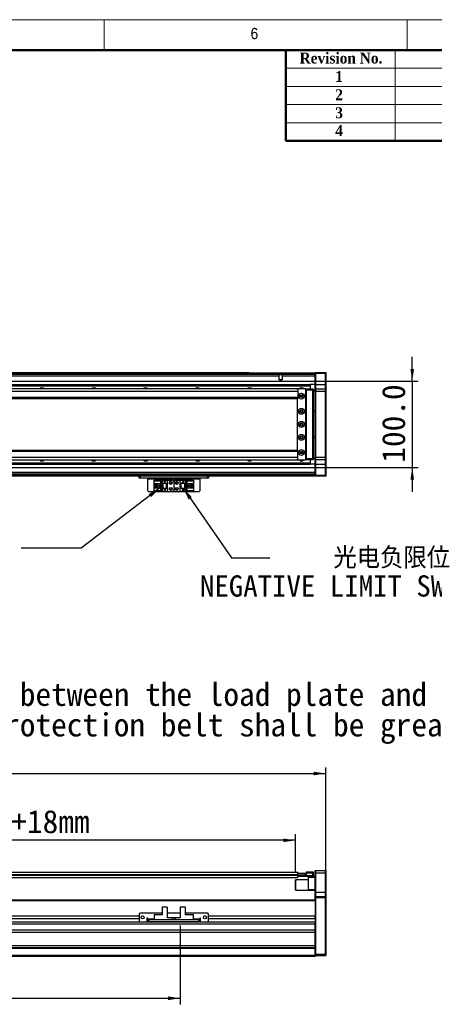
# Model space of a CAD drawing. Header units: millimetres. Extents: x 35 to 2905, y 35 to 2044.
# Tile 4 of 5: x 1722 to 2201, y 908 to 2044. Entities that reach past the tile are written whole.
import ezdxf

# ---------------------------------------------------------------- set-up
doc = ezdxf.new("R2010")
doc.units = ezdxf.units.MM
doc.header["$LTSCALE"] = 7
doc.layers.add('DIMNS', color=7, linetype='Continuous')
doc.styles.add('SLDTEXTSTYLE1', font='Gothic.ttf', dxfattribs={"width": 0.913})
doc.styles.add('SLDTEXTSTYLE2', font='timesbd.ttf', dxfattribs={"width": 0.933})
doc.styles.add('SLDTEXTSTYLE8', font='txt')
doc.styles.add('SLDTEXTSTYLE9', font='txt', dxfattribs={"bigfont": 'bigfont'})
doc.dimstyles.new('SLDDIMSTYLE0', dxfattribs={"dimtxt": 26.6, "dimasz": 14, "dimexe": 0, "dimexo": 0.0625, "dimgap": 6.65, "dimtad": 2, "dimdec": 1, "dimrnd": 1e-09, "dimzin": 4, "dimdsep": 46, "dimtxsty": 'SLDTEXTSTYLE8', "dimsah": 1, "dimcen": 0.09, "dimadec": 0, "dimazin": 1, "dimtfac": 1, "dimtdec": 1, "dimtofl": 0, "dimtmove": 0, "dimatfit": 3, "dimfxl": 0, "dimfrac": 2, "dimtolj": 1, "dimtzin": 12, "dimarcsym": 0})
doc.dimstyles.new('SLDDIMSTYLE1', dxfattribs={"dimtxt": 26.6, "dimasz": 14, "dimexe": 0, "dimexo": 0.0625, "dimgap": 6.65, "dimtad": 2, "dimdec": 1, "dimrnd": 1e-09, "dimzin": 4, "dimdsep": 46, "dimtxsty": 'SLDTEXTSTYLE8', "dimsah": 1, "dimcen": 0.09, "dimadec": 0, "dimazin": 1, "dimtfac": 1, "dimtdec": 1, "dimtmove": 0, "dimatfit": 0, "dimfxl": 0, "dimfrac": 2, "dimtolj": 1, "dimtzin": 12, "dimarcsym": 0})
doc.dimstyles.new('SLDDIMSTYLE3', dxfattribs={"dimtxt": 0.18, "dimasz": 14, "dimexe": 0, "dimexo": 0.0625, "dimgap": 0, "dimtad": 0, "dimtih": 1, "dimtoh": 1, "dimdec": 0, "dimrnd": 1e-09, "dimzin": 0, "dimdsep": 46, "dimtxsty": 'Standard', "dimsah": 1, "dimcen": 0.09, "dimadec": 0, "dimazin": 0, "dimtfac": 14, "dimtdec": 0, "dimtofl": 0, "dimtmove": 0, "dimatfit": 3, "dimfxl": 0, "dimfrac": 2, "dimtolj": 1, "dimtzin": 0, "dimarcsym": 0})

# ---------------------------------------------------------------- blocks, each defined once
blk = doc.blocks.new('_D')
at = {"layer": 'DIMNS'}
for p, q in [((279.9, 1039.4), (279.9, 1181)), ((279.9, 1174), (2075.9, 1174)), ((2075.9, 1039.4), (2075.9, 1181))]:
    blk.add_line(p, q, dxfattribs=at)
for points in [[(279.9, 1174), (293.9, 1171.9), (293.9, 1176.1)], [(2075.9, 1174), (2061.9, 1176.1), (2061.9, 1171.9)]]:
    blk.add_solid(points, dxfattribs=at)
at = {"layer": 'DIMNS', "insert": (1114.7, 1208.9), "char_height": 26.6, "attachment_point": 1, "style": 'SLDTEXTSTYLE8'}
blk.add_mtext('1796.0', dxfattribs=at)
blk = doc.blocks.new('_D_2')
at = {"layer": 'DIMNS'}
for p, q in [((1302.9, 1066.9), (1302.9, 1103.9)), ((2040.9, 1060.1), (2040.9, 1103.9)), ((2040.9, 1096.9), (1302.9, 1096.9))]:
    blk.add_line(p, q, dxfattribs=at)
for points in [[(1302.9, 1096.9), (1316.9, 1094.8), (1316.9, 1099)], [(2040.9, 1096.9), (2026.9, 1099), (2026.9, 1094.8)]]:
    blk.add_solid(points, dxfattribs=at)
at = {"layer": 'DIMNS', "char_height": 26.6, "attachment_point": 1, "style": 'SLDTEXTSTYLE8'}
for s, insert in [('738.0', (1555.6, 1131.8)), ('=T/2+18mm', (1640.3, 1131.8))]:
    blk.add_mtext(s, dxfattribs=dict(at, insert=insert))
blk = doc.blocks.new('_D_5')
at = {"layer": 'DIMNS'}
for p, q in [((1187.9, 1005.6), (1187.9, 907.6)), ((1907.9, 998.6), (1907.9, 907.6)), ((1187.9, 914.6), (1907.9, 914.6))]:
    blk.add_line(p, q, dxfattribs=at)
for points in [[(1187.9, 914.6), (1201.9, 912.5), (1201.9, 916.7)], [(1907.9, 914.6), (1893.9, 916.7), (1893.9, 912.5)]]:
    blk.add_solid(points, dxfattribs=at)
at = {"layer": 'DIMNS', "insert": (1496.3, 949.5), "char_height": 26.6, "attachment_point": 1, "style": 'SLDTEXTSTYLE8'}
blk.add_mtext('720.0', dxfattribs=at)
blk = doc.blocks.new('SW_NOTE_4')
at = {"layer": 'DIMNS', "color": 0, "char_height": 26.6, "attachment_point": 1, "style": 'SLDTEXTSTYLE8'}
for s, insert in [('The distance between the load plate and the ', (-813.2, 48.9)), ('steel belt protection belt shall be greater than 4mm', (-813.2, 13.7))]:
    blk.add_mtext(s, dxfattribs=dict(at, insert=insert))
blk = doc.blocks.new('_D_22')
at = {"layer": 'DIMNS'}
for p, q in [((2175.9, 1627), (2175.9, 1655)), ((1276.8, 1627), (2182.9, 1627)), ((2175.9, 1627), (2175.9, 1527)), ((1276.8, 1527), (2182.9, 1527)), ((2175.9, 1527), (2175.9, 1499))]:
    blk.add_line(p, q, dxfattribs=at)
for points in [[(2175.9, 1627), (2178, 1641), (2173.8, 1641)], [(2175.9, 1527), (2173.8, 1513), (2178, 1513)]]:
    blk.add_solid(points, dxfattribs=at)
at = {"layer": 'DIMNS', "insert": (2141, 1532.7), "char_height": 26.6, "attachment_point": 1, "rotation": 90, "style": 'SLDTEXTSTYLE8'}
blk.add_mtext('100.0', dxfattribs=at)
blk = doc.blocks.new('SW_NOTE_7')
at = {"layer": 'DIMNS', "color": 0, "char_height": 24.5, "attachment_point": 2}
for s, insert, style in [('    光电负限位', (97, 12.3), 'SLDTEXTSTYLE9'), ('NEGATIVE LIMIT SWITCH', (94.1, -20.1), 'SLDTEXTSTYLE8')]:
    blk.add_mtext(s, dxfattribs=dict(at, insert=insert, style=style))

msp = doc.modelspace()

# ---------------------------------------------------------------- linework, layer by layer
at = {"color": 7, "linetype": 'Continuous', "lineweight": 18}
for p, q in [((2905, 2044), (35, 2044)), ((1820, 2009), (1820, 2044)), ((2170, 2044), (2170, 2009)), ((70, 2009), (2870, 2009)), ((2156, 2009), (2156, 1904)), ((2030, 1988), (2870, 1988)), ((2030, 1967), (2870, 1967)), ((2030, 1946), (2870, 1946)), ((2030, 1925), (2870, 1925))]:
    msp.add_line(p, q, dxfattribs=at)
at = {"color": 7, "linetype": 'Continuous', "lineweight": 50}
for p, q in [((2870, 2009), (70, 2009)), ((2030, 2009), (2030, 1904)), ((2870, 1904), (2030, 1904))]:
    msp.add_line(p, q, dxfattribs=at)
at = {"color": 7, "linetype": 'Continuous', "lineweight": 25}
for p, q in [((1276.91, 1636.78), (1987.41, 1636.78)), ((1276.91, 1636.58), (1987.41, 1636.58)), ((1276.91, 1636.48), (2063.91, 1636.48)), ((1987.41, 1636.78), (1987.41, 1636.58)), ((1987.41, 1636.48), (1987.41, 1636.58)), ((2063.91, 1636.68), (2064.21, 1636.98)), ((2063.91, 1635.48), (2063.91, 1636.68)), ((2064.21, 1636.98), (2064.21, 1635.48)), ((2064.21, 1636.98), (2075.61, 1636.98)), ((2075.61, 1635.48), (2075.61, 1636.98)), ((2075.61, 1636.98), (2075.91, 1636.68)), ((2075.91, 1636.68), (2075.91, 1635.48)), ((2063.91, 1634.49), (1276.91, 1634.49)), ((2022.27, 1628.38), (2022.27, 1632.49)), ((2025.54, 1628.38), (2022.27, 1628.38)), ((2063.91, 1632.49), (2025.54, 1632.49)), ((2025.54, 1632.49), (2025.54, 1628.38)), ((2063.91, 1635.48), (2064.21, 1635.48)), ((2063.91, 1622.98), (2063.91, 1635.48)), ((2064.21, 1635.48), (2064.21, 1622.98)), ((2075.61, 1635.48), (2064.21, 1635.48)), ((2075.61, 1622.98), (2075.61, 1635.48)), ((2075.61, 1635.48), (2075.91, 1635.48)), ((2075.91, 1635.48), (2075.91, 1622.98)), ((2043.41, 1617.98), (312.91, 1617.98)), ((2043.91, 1614.98), (312.91, 1614.98)), ((1302.91, 1622.99), (2057.91, 1622.99)), ((1302.91, 1622.7), (2057.91, 1622.7)), ((1302.91, 1621.8), (2057.91, 1621.8)), ((1302.91, 1621.5), (2057.91, 1621.5)), ((2043.41, 1617.98), (2042.91, 1617.48)), ((2042.91, 1617.48), (2042.91, 1617.35)), ((2052.41, 1617.98), (2043.41, 1617.98)), ((2043.91, 1617.35), (2043.91, 1614.98)), ((2043.91, 1614.98), (2043.91, 1607.98)), ((2052.91, 1617.48), (2052.41, 1617.98)), ((2052.41, 1617.98), (2053.91, 1617.98)), ((2053.91, 1617.68), (2052.71, 1617.68)), ((2052.91, 1536.48), (2052.91, 1617.48)), ((2053.41, 1615.98), (2052.91, 1615.98)), ((2053.41, 1537.98), (2053.41, 1615.98)), ((2053.91, 1617.98), (2061.11, 1617.98)), ((2053.91, 1616.48), (2053.91, 1617.98)), ((2061.11, 1616.48), (2053.91, 1616.48)), ((2053.91, 1537.48), (2053.91, 1616.48)), ((2057.91, 1622.99), (2057.91, 1622.7)), ((2063.91, 1622.99), (2057.91, 1622.99)), ((2057.91, 1622.7), (2057.91, 1621.8)), ((2057.91, 1621.8), (2057.91, 1621.5)), ((2057.91, 1621.5), (2057.91, 1617.98)), ((2061.11, 1616.48), (2061.11, 1617.98)), ((2061.41, 1617.68), (2061.11, 1617.98)), ((2061.11, 1537.48), (2061.11, 1616.48)), ((2061.41, 1616.48), (2061.11, 1616.48)), ((2061.41, 1617.68), (2061.41, 1616.48)), ((2061.41, 1616.48), (2061.41, 1537.48)), ((2061.41, 1616.48), (2063.91, 1616.48)), ((2063.91, 1615.48), (2061.41, 1615.48)), ((2063.91, 1622.98), (2064.21, 1622.98)), ((2063.91, 1617.68), (2063.91, 1622.98)), ((2064.21, 1617.98), (2063.91, 1617.68)), ((2063.91, 1614.98), (2063.91, 1617.68)), ((2063.91, 1538.98), (2063.91, 1614.98)), ((2064.21, 1614.98), (2063.91, 1614.98)), ((2064.21, 1622.98), (2064.21, 1617.98)), ((2064.21, 1622.98), (2075.61, 1622.98)), ((2064.21, 1617.98), (2064.21, 1614.98)), ((2064.21, 1617.98), (2075.61, 1617.98)), ((2064.21, 1614.98), (2064.21, 1538.98)), ((2075.61, 1614.98), (2064.21, 1614.98)), ((2075.61, 1617.98), (2075.61, 1622.98)), ((2075.61, 1622.98), (2075.91, 1622.98)), ((2075.61, 1614.98), (2075.61, 1617.98)), ((2075.61, 1617.98), (2075.91, 1617.68)), ((2075.61, 1538.98), (2075.61, 1614.98)), ((2075.61, 1614.98), (2075.91, 1614.98)), ((2075.91, 1622.98), (2075.91, 1617.68)), ((2075.91, 1617.68), (2075.91, 1614.98)), ((2075.91, 1614.98), (2075.91, 1538.98)), ((2043.91, 1607.98), (312.91, 1607.98)), ((312.91, 1606.98), (2043.91, 1606.98)), ((2042.91, 1606.98), (2042.91, 1546.98)), ((2043.91, 1607.98), (2043.91, 1606.98)), ((2049.05, 1609.98), (2046.76, 1609.98)), ((2061.41, 1592.48), (2063.91, 1592.48)), ((2063.91, 1591.48), (2061.41, 1591.48)), ((2061.41, 1562.48), (2063.91, 1562.48)), ((2063.91, 1561.48), (2061.41, 1561.48)), ((2043.91, 1546.98), (312.91, 1546.98)), ((312.91, 1545.98), (2043.91, 1545.98)), ((2043.91, 1545.98), (2043.91, 1546.98)), ((2043.91, 1538.98), (2043.91, 1545.98)), ((312.91, 1538.98), (2043.91, 1538.98)), ((312.91, 1535.98), (2043.41, 1535.98)), ((2042.91, 1536.62), (2042.91, 1536.48)), ((2042.91, 1536.48), (2043.41, 1535.98)), ((2043.41, 1535.98), (2052.41, 1535.98)), ((2043.91, 1536.62), (2043.91, 1538.98)), ((2046.76, 1543.98), (2049.05, 1543.98)), ((2052.41, 1535.98), (2052.91, 1536.48)), ((2053.91, 1535.98), (2052.41, 1535.98)), ((2052.71, 1536.28), (2053.91, 1536.28)), ((2052.91, 1537.98), (2053.41, 1537.98)), ((2053.91, 1535.98), (2053.91, 1537.48)), ((2053.91, 1537.48), (2061.11, 1537.48)), ((2061.11, 1535.98), (2053.91, 1535.98)), ((2057.91, 1535.98), (2057.91, 1532.46)), ((2061.11, 1535.98), (2061.11, 1537.48)), ((2061.41, 1537.48), (2061.11, 1537.48)), ((2061.41, 1536.28), (2061.11, 1535.98)), ((2061.41, 1538.48), (2063.91, 1538.48)), ((2061.41, 1537.48), (2061.41, 1536.28)), ((2063.91, 1537.48), (2061.41, 1537.48)), ((2063.91, 1536.28), (2063.91, 1538.98)), ((2064.21, 1538.98), (2063.91, 1538.98)), ((2064.21, 1535.98), (2063.91, 1536.28)), ((2063.91, 1530.98), (2063.91, 1536.28)), ((2064.21, 1538.98), (2064.21, 1535.98)), ((2064.21, 1538.98), (2075.61, 1538.98)), ((2075.61, 1535.98), (2064.21, 1535.98)), ((2064.21, 1535.98), (2064.21, 1530.98)), ((2075.61, 1535.98), (2075.61, 1538.98)), ((2075.61, 1538.98), (2075.91, 1538.98)), ((2075.61, 1535.98), (2075.91, 1536.28)), ((2075.61, 1530.98), (2075.61, 1535.98)), ((2075.91, 1538.98), (2075.91, 1536.28)), ((2075.91, 1536.28), (2075.91, 1530.98)), ((1302.91, 1532.46), (2057.91, 1532.46)), ((1302.91, 1532.17), (2057.91, 1532.17)), ((1302.91, 1531.27), (2057.91, 1531.27)), ((1302.91, 1530.98), (2057.91, 1530.98)), ((2057.91, 1532.46), (2057.91, 1532.17)), ((2057.91, 1532.17), (2057.91, 1531.27)), ((2057.91, 1531.27), (2057.91, 1530.98)), ((2063.91, 1530.98), (2057.91, 1530.98)), ((2064.21, 1530.98), (2063.91, 1530.98)), ((2063.91, 1518.48), (2063.91, 1530.98)), ((2064.21, 1530.98), (2075.61, 1530.98)), ((2064.21, 1530.98), (2064.21, 1518.48)), ((2075.91, 1530.98), (2075.61, 1530.98)), ((2075.61, 1518.48), (2075.61, 1530.98)), ((2075.91, 1530.98), (2075.91, 1518.48)), ((2063.91, 1519.48), (1187.91, 1519.48)), ((2063.91, 1516.98), (1187.91, 1516.98)), ((1860.41, 1514.98), (1860.41, 1516.98)), ((1861.41, 1514.98), (1860.41, 1514.98)), ((1861.41, 1516.98), (1861.41, 1514.98)), ((1939.41, 1514.98), (1861.41, 1514.98)), ((1870.41, 1514.98), (1870.41, 1513.98)), ((1870.41, 1513.98), (1930.41, 1513.98)), ((1870.41, 1500.18), (1870.41, 1513.98)), ((1877.71, 1511.88), (1877.71, 1512.68)), ((1877.71, 1512.68), (1886.91, 1512.68)), ((1886.01, 1511.88), (1877.71, 1511.88)), ((1877.71, 1511.88), (1877.71, 1511.38)), ((1885.51, 1511.38), (1877.71, 1511.38)), ((1877.71, 1508.78), (1877.71, 1511.38)), ((1885.51, 1511.38), (1886.01, 1511.88)), ((1885.51, 1500.58), (1885.51, 1511.38)), ((1886.01, 1500.08), (1886.01, 1511.88)), ((1886.91, 1512.68), (1892.91, 1512.68)), ((1886.91, 1512.68), (1886.91, 1508.98)), ((1889.51, 1511.58), (1890.31, 1511.58)), ((1889.51, 1511.18), (1889.51, 1511.58)), ((1890.31, 1511.58), (1890.31, 1511.18)), ((1892.91, 1512.68), (1892.91, 1508.98)), ((1892.91, 1512.68), (1898.41, 1512.68)), ((1902.41, 1512.68), (1907.91, 1512.68)), ((1907.91, 1508.98), (1907.91, 1512.68)), ((1907.91, 1512.68), (1913.91, 1512.68)), ((1910.31, 1510.38), (1910.91, 1511.58)), ((1910.91, 1511.58), (1911.51, 1510.38)), ((1913.91, 1508.98), (1913.91, 1512.68)), ((1913.91, 1512.68), (1923.11, 1512.68)), ((1923.11, 1511.88), (1914.81, 1511.88)), ((1914.81, 1511.88), (1915.31, 1511.38)), ((1914.81, 1511.88), (1914.81, 1500.08)), ((1915.31, 1511.38), (1915.31, 1500.58)), ((1923.11, 1511.38), (1915.31, 1511.38)), ((1923.11, 1512.68), (1923.11, 1511.88)), ((1923.11, 1511.38), (1923.11, 1511.88)), ((1923.11, 1511.38), (1923.11, 1508.78)), ((1930.41, 1513.98), (1930.41, 1514.98)), ((1930.41, 1513.98), (1930.41, 1500.18)), ((1939.41, 1514.98), (1939.41, 1516.98)), ((1940.41, 1514.98), (1939.41, 1514.98)), ((1940.41, 1516.98), (1940.41, 1514.98)), ((2064.21, 1518.48), (2063.91, 1518.48)), ((2063.91, 1517.28), (2063.91, 1518.48)), ((2064.21, 1516.98), (2063.91, 1517.28)), ((2063.91, 1517.28), (2063.91, 1516.98)), ((2064.21, 1518.48), (2064.21, 1516.98)), ((2064.21, 1518.48), (2075.61, 1518.48)), ((2075.61, 1516.98), (2064.21, 1516.98)), ((2075.61, 1516.98), (2075.61, 1518.48)), ((2075.91, 1518.48), (2075.61, 1518.48)), ((2075.91, 1517.28), (2075.61, 1516.98)), ((2075.91, 1518.48), (2075.91, 1517.28)), ((1870.41, 1500.18), (1871.41, 1499.18)), ((1877.71, 1508.78), (1883.91, 1508.78)), ((1877.71, 1503.18), (1877.71, 1508.78)), ((1883.91, 1503.18), (1877.71, 1503.18)), ((1877.71, 1500.58), (1877.71, 1503.18)), ((1877.71, 1500.58), (1885.51, 1500.58)), ((1877.71, 1500.58), (1877.71, 1500.08)), ((1877.71, 1500.08), (1886.01, 1500.08)), ((1877.71, 1499.28), (1877.71, 1500.08)), ((1879.01, 1503.18), (1879.01, 1508.78)), ((1879.51, 1508.43), (1879.51, 1508.78)), ((1883.91, 1508.43), (1879.51, 1508.43)), ((1879.51, 1503.53), (1879.51, 1508.43)), ((1879.51, 1503.18), (1879.51, 1503.53)), ((1879.51, 1503.53), (1883.91, 1503.53)), ((1882.31, 1506.78), (1880.47, 1506.78)), ((1880.47, 1506.78), (1880.47, 1505.18)), ((1880.47, 1505.18), (1882.31, 1505.18)), ((1882.31, 1506.78), (1882.31, 1505.18)), ((1883.91, 1508.78), (1883.91, 1503.18)), ((1886.01, 1500.08), (1885.51, 1500.58)), ((1886.91, 1508.98), (1892.91, 1508.98)), ((1886.91, 1508.98), (1886.91, 1502.98)), ((1886.91, 1502.98), (1886.91, 1499.28)), ((1892.91, 1502.98), (1886.91, 1502.98)), ((1887.41, 1508.98), (1887.41, 1502.98)), ((1887.71, 1508.98), (1887.71, 1502.98)), ((1889.31, 1511.18), (1889.51, 1511.18)), ((1889.91, 1509.98), (1889.31, 1511.18)), ((1889.31, 1501.58), (1889.51, 1501.58)), ((1889.91, 1500.38), (1889.31, 1501.58)), ((1889.51, 1501.98), (1890.31, 1501.98)), ((1889.51, 1501.58), (1889.51, 1501.98)), ((1890.51, 1511.18), (1889.91, 1509.98)), ((1890.51, 1501.58), (1889.91, 1500.38)), ((1890.31, 1511.18), (1890.51, 1511.18)), ((1890.31, 1501.98), (1890.31, 1501.58)), ((1890.31, 1501.58), (1890.51, 1501.58)), ((1892.11, 1502.98), (1892.11, 1508.98)), ((1892.41, 1502.98), (1892.41, 1508.98)), ((1892.91, 1508.98), (1892.91, 1502.98)), ((1892.91, 1502.98), (1892.91, 1499.28)), ((1900.41, 1510.68), (1900.41, 1501.28)), ((1907.91, 1508.98), (1913.91, 1508.98)), ((1907.91, 1502.98), (1907.91, 1508.98)), ((1907.91, 1499.28), (1907.91, 1502.98)), ((1913.91, 1502.98), (1907.91, 1502.98)), ((1908.41, 1508.98), (1908.41, 1502.98)), ((1908.71, 1508.98), (1908.71, 1502.98)), ((1910.51, 1510.38), (1910.31, 1510.38)), ((1910.31, 1500.78), (1910.91, 1501.98)), ((1910.51, 1500.78), (1910.31, 1500.78)), ((1910.51, 1509.98), (1910.51, 1510.38)), ((1911.31, 1509.98), (1910.51, 1509.98)), ((1910.51, 1500.38), (1910.51, 1500.78)), ((1911.31, 1500.38), (1910.51, 1500.38)), ((1910.91, 1501.98), (1911.51, 1500.78)), ((1911.31, 1510.38), (1911.31, 1509.98)), ((1911.51, 1510.38), (1911.31, 1510.38)), ((1911.31, 1500.78), (1911.31, 1500.38)), ((1911.51, 1500.78), (1911.31, 1500.78)), ((1913.11, 1502.98), (1913.11, 1508.98)), ((1913.41, 1502.98), (1913.41, 1508.98)), ((1913.91, 1502.98), (1913.91, 1508.98)), ((1913.91, 1499.28), (1913.91, 1502.98)), ((1915.31, 1500.58), (1914.81, 1500.08)), ((1914.81, 1500.08), (1923.11, 1500.08)), ((1915.31, 1500.58), (1923.11, 1500.58)), ((1916.91, 1508.78), (1923.11, 1508.78)), ((1916.91, 1503.18), (1916.91, 1508.78)), ((1921.31, 1508.43), (1916.91, 1508.43)), ((1916.91, 1503.53), (1921.31, 1503.53)), ((1923.11, 1503.18), (1916.91, 1503.18)), ((1920.35, 1506.78), (1918.51, 1506.78)), ((1918.51, 1505.18), (1918.51, 1506.78)), ((1918.51, 1505.18), (1920.35, 1505.18)), ((1920.35, 1505.18), (1920.35, 1506.78)), ((1921.31, 1508.78), (1921.31, 1508.43)), ((1921.31, 1508.43), (1921.31, 1503.53)), ((1921.31, 1503.53), (1921.31, 1503.18)), ((1921.81, 1508.78), (1921.81, 1503.18)), ((1923.11, 1508.78), (1923.11, 1503.18)), ((1923.11, 1503.18), (1923.11, 1500.58)), ((1923.11, 1500.08), (1923.11, 1500.58)), ((1923.11, 1500.08), (1923.11, 1499.28)), ((1929.41, 1499.18), (1930.41, 1500.18)), ((1929.41, 1499.18), (1871.41, 1499.18)), ((1886.91, 1499.28), (1877.71, 1499.28)), ((1892.91, 1499.28), (1886.91, 1499.28)), ((1898.41, 1499.28), (1892.91, 1499.28)), ((1907.91, 1499.28), (1902.41, 1499.28)), ((1913.91, 1499.28), (1907.91, 1499.28)), ((1923.11, 1499.28), (1913.91, 1499.28)), ((312.91, 1060.32), (2043.91, 1060.32)), ((2042.91, 1058.98), (2042.91, 1059.17)), ((2042.91, 1059.17), (2043.41, 1059.17)), ((2043.41, 1059.17), (2043.41, 1057.17)), ((2043.41, 1059.17), (2052.41, 1059.17)), ((2043.41, 1057.17), (2052.41, 1057.17)), ((2043.91, 1059.17), (2043.91, 1060.32)), ((2043.91, 1056.82), (2043.91, 1057.32)), ((2043.91, 1056.97), (2053.91, 1056.97)), ((2052.41, 1057.17), (2052.41, 1059.17)), ((2052.41, 1059.17), (2052.91, 1059.17)), ((2052.91, 1057.17), (2052.41, 1057.17)), ((2052.91, 1059.17), (2052.91, 1057.17)), ((2052.91, 1057.17), (2053.41, 1057.17)), ((2053.41, 1056.97), (2053.41, 1057.17)), ((2053.91, 1060.47), (2061.11, 1060.47)), ((2053.91, 1058.97), (2053.91, 1060.47)), ((2053.91, 1056.67), (2053.91, 1058.97)), ((2061.11, 1058.97), (2053.91, 1058.97)), ((2061.11, 1058.97), (2061.11, 1060.47)), ((2061.41, 1060.17), (2061.11, 1060.47)), ((2061.11, 1056.47), (2061.11, 1058.97)), ((2061.41, 1058.97), (2061.11, 1058.97)), ((2061.41, 1060.17), (2061.41, 1058.97)), ((2061.41, 1058.97), (2061.41, 1056.47)), ((2064.21, 1061.97), (2063.91, 1061.67)), ((2063.91, 1058.97), (2063.91, 1061.67)), ((2064.21, 1058.97), (2063.91, 1058.97)), ((2063.91, 1036.97), (2063.91, 1058.97)), ((2064.21, 1061.97), (2064.21, 1058.97)), ((2064.21, 1061.97), (2075.61, 1061.97)), ((2064.21, 1058.97), (2064.21, 1036.97)), ((2075.61, 1058.97), (2064.21, 1058.97)), ((2075.61, 1058.97), (2075.61, 1061.97)), ((2075.61, 1061.97), (2075.91, 1061.67)), ((2075.61, 1036.97), (2075.61, 1058.97)), ((2075.61, 1058.97), (2075.91, 1058.97)), ((2075.91, 1061.67), (2075.91, 1058.97)), ((2075.91, 1058.97), (2075.91, 1036.97)), ((1302.91, 1053.82), (2043.91, 1053.82)), ((2041.21, 1051.47), (2040.91, 1051.17)), ((2040.91, 1047.67), (2040.91, 1051.17)), ((2040.91, 1039.77), (2040.91, 1047.67)), ((2055.91, 1051.47), (2041.21, 1051.47)), ((2041.21, 1051.47), (2041.21, 1047.79)), ((2041.21, 1047.79), (2041.21, 1039.47)), ((2043.7, 1056.67), (2043.71, 1056.67)), ((2043.71, 1056.67), (2043.71, 1056.47)), ((2053.91, 1056.67), (2043.71, 1056.67)), ((2043.71, 1056.67), (2043.71, 1056.67)), ((2043.71, 1056.47), (2043.71, 1055.68)), ((2043.71, 1056.47), (2061.11, 1056.47)), ((2043.91, 1053.82), (2043.91, 1056.82)), ((2061.11, 1054.97), (2043.91, 1054.97)), ((2055.91, 1053.97), (2055.91, 1054.97)), ((2063.91, 1053.97), (2055.91, 1053.97)), ((2055.91, 1039.97), (2055.91, 1053.97)), ((2061.11, 1054.97), (2061.11, 1056.47)), ((2061.11, 1056.47), (2061.41, 1056.47)), ((2061.11, 1054.97), (2061.41, 1055.27)), ((2061.11, 1054.97), (2063.91, 1054.97)), ((2061.41, 1056.47), (2061.41, 1055.27)), ((2040.91, 1039.77), (2041.21, 1039.47)), ((2041.21, 1039.47), (2055.91, 1039.47)), ((2055.91, 1039.97), (2063.91, 1039.97)), ((2055.91, 1038.97), (2055.91, 1039.97)), ((2063.91, 1038.97), (2055.91, 1038.97)), ((2064.21, 1036.97), (2063.91, 1036.97)), ((2063.91, 1031.67), (2063.91, 1036.97)), ((2064.21, 1036.97), (2064.21, 1031.97)), ((2064.21, 1036.97), (2075.61, 1036.97)), ((2075.61, 1031.97), (2075.61, 1036.97)), ((2075.91, 1036.97), (2075.61, 1036.97)), ((2075.91, 1036.97), (2075.91, 1031.67)), ((2063.91, 1027.97), (1187.91, 1027.97)), ((2064.21, 1031.97), (2063.91, 1031.67)), ((2063.91, 1030.47), (2063.91, 1031.67)), ((2063.91, 1027.68), (2063.91, 1030.47)), ((2064.21, 1030.47), (2063.91, 1030.47)), ((2063.91, 1027.68), (2063.91, 1026.97)), ((2063.91, 1026.97), (2063.91, 1009.52)), ((2064.21, 1031.97), (2064.21, 1030.47)), ((2064.21, 1031.97), (2075.61, 1031.97)), ((2064.21, 1030.47), (2064.21, 965.47)), ((2075.61, 1030.47), (2064.21, 1030.47)), ((2075.61, 1030.47), (2075.61, 1031.97)), ((2075.91, 1031.67), (2075.61, 1031.97)), ((2075.61, 965.47), (2075.61, 1030.47)), ((2075.91, 1030.47), (2075.61, 1030.47)), ((2075.91, 1031.67), (2075.91, 1030.47)), ((2075.91, 1030.47), (2075.91, 965.59)), ((1861.41, 1012.97), (1860.41, 1011.97)), ((1860.41, 1011.97), (1860.41, 1003.97)), ((1886.91, 1012.97), (1861.41, 1012.97)), ((1877.71, 1011.47), (1885.51, 1011.47)), ((1877.71, 1011.47), (1877.71, 1010.97)), ((1886.01, 1010.97), (1885.51, 1011.47)), ((1886.91, 1019.87), (1886.91, 1010.97)), ((1892.91, 1019.87), (1886.91, 1019.87)), ((1892.91, 1019.87), (1892.91, 1007.47)), ((1907.91, 1012.97), (1892.91, 1012.97)), ((1907.91, 1019.87), (1907.91, 1007.47)), ((1913.91, 1019.87), (1907.91, 1019.87)), ((1913.91, 1010.97), (1913.91, 1019.87)), ((1939.41, 1012.97), (1913.91, 1012.97)), ((1915.31, 1011.47), (1914.81, 1010.97)), ((1915.31, 1011.47), (1923.11, 1011.47)), ((1923.11, 1010.97), (1923.11, 1011.47)), ((1940.41, 1011.97), (1939.41, 1012.97)), ((1940.41, 1003.97), (1940.41, 1011.97)), ((2063.91, 1002.6), (291.91, 1002.6)), ((1860.41, 1009.52), (495.41, 1009.52)), ((1860.41, 1006.12), (495.41, 1006.12)), ((1860.41, 1003.97), (1861.41, 1002.97)), ((1861.41, 1002.97), (1869.41, 1002.97)), ((1865.11, 1009.52), (1863.7, 1009.52)), ((1870.41, 1006.97), (1869.41, 1006.97)), ((1869.41, 1006.97), (1869.41, 1002.97)), ((1870.41, 1006.12), (1869.41, 1006.12)), ((1870.41, 1005.97), (1870.41, 1006.97)), ((1870.41, 1005.97), (1870.41, 1004.97)), ((1870.41, 1002.97), (1870.41, 1004.97)), ((1870.41, 1004.97), (1871.41, 1004.97)), ((1871.41, 1002.97), (1870.41, 1002.97)), ((1871.41, 1004.97), (1871.41, 1002.97)), ((1929.41, 1004.97), (1871.41, 1004.97)), ((1929.41, 1002.97), (1871.41, 1002.97)), ((1877.71, 1010.97), (1877.71, 1004.97)), ((1886.91, 1010.97), (1877.71, 1010.97)), ((1898.41, 1007.47), (1892.91, 1007.47)), ((1898.41, 1004.97), (1898.41, 1007.47)), ((1900.41, 1007.47), (1898.41, 1007.47)), ((1900.41, 1004.97), (1900.41, 1007.47)), ((1902.41, 1007.47), (1900.41, 1007.47)), ((1902.41, 1007.47), (1902.41, 1004.97)), ((1907.91, 1007.47), (1902.41, 1007.47)), ((1923.11, 1010.97), (1913.91, 1010.97)), ((1923.11, 1004.97), (1923.11, 1010.97)), ((1929.41, 1002.97), (1929.41, 1004.97)), ((1929.41, 1004.97), (1930.41, 1004.97)), ((1930.41, 1002.97), (1929.41, 1002.97)), ((1931.41, 1006.97), (1930.41, 1006.97)), ((1930.41, 1006.97), (1930.41, 1005.97)), ((1931.41, 1006.12), (1930.41, 1006.12)), ((1930.41, 1004.97), (1930.41, 1005.97)), ((1930.41, 1004.97), (1930.41, 1002.97)), ((1931.41, 1002.97), (1931.41, 1006.97)), ((1931.41, 1002.97), (1939.41, 1002.97)), ((1937.11, 1009.52), (1935.7, 1009.52)), ((1939.41, 1002.97), (1940.41, 1003.97)), ((2063.91, 1009.52), (1940.41, 1009.52)), ((2063.91, 1006.12), (1940.41, 1006.12)), ((2063.91, 1006.12), (2063.91, 1009.52)), ((2063.91, 1006.12), (2063.91, 1002.6)), ((2063.91, 1002.6), (2063.91, 1001.29)), ((2063.91, 965.59), (2063.91, 1001.29)), ((2063.91, 1000), (291.91, 1000)), ((2063.91, 993.07), (291.91, 993.07)), ((2063.91, 990.47), (291.91, 990.47)), ((2063.91, 974.97), (291.91, 974.97)), ((2063.91, 972.97), (291.91, 972.97)), ((2063.91, 971.97), (291.91, 971.97)), ((2063.91, 963.97), (291.91, 963.97)), ((2063.91, 962.97), (291.91, 962.97)), ((2063.91, 965.39), (2063.91, 965.59)), ((2063.91, 965.59), (2064.21, 965.47)), ((2063.91, 965.39), (2063.91, 963.97)), ((2063.91, 963.97), (2063.91, 962.97)), ((2063.91, 963.77), (2064.21, 963.47)), ((2064.21, 965.47), (2064.21, 963.47)), ((2064.21, 965.47), (2075.61, 965.47)), ((2075.61, 963.47), (2064.21, 963.47)), ((2075.91, 965.59), (2075.61, 965.47)), ((2075.61, 963.47), (2075.61, 965.47)), ((2075.91, 963.77), (2075.61, 963.47)), ((2075.91, 965.59), (2075.91, 963.77))]:
    msp.add_line(p, q, dxfattribs=at)
at = {"color": 8, "linetype": 'Continuous', "lineweight": 25}
for p, q in [((2063.91, 1635.98), (1276.91, 1635.98)), ((2022.27, 1632.49), (1302.91, 1632.49)), ((2063.91, 1517.98), (1187.91, 1517.98)), ((2063.91, 1521.48), (1302.91, 1521.48)), ((1302.91, 1057.32), (2043.91, 1057.32)), ((1302.91, 1056.82), (2043.91, 1056.82)), ((2043.69, 1056.47), (2043.71, 1056.47)), ((2063.91, 1026.97), (1187.91, 1026.97)), ((1877.71, 1005.97), (1870.41, 1005.97)), ((1930.41, 1005.97), (1923.11, 1005.97))]:
    msp.add_line(p, q, dxfattribs=at)
at = {"color": 7, "linetype": 'Continuous', "lineweight": 25}
for centre, radius in [((2047.91, 1609.48), 3.36), ((2047.91, 1609.48), 1.7), ((2047.91, 1609.48), 1.25), ((2047.91, 1591.98), 3.36), ((2047.91, 1591.98), 1.7), ((2047.91, 1591.98), 1.25), ((2047.91, 1576.98), 3.36), ((2047.91, 1576.98), 1.7), ((2047.91, 1576.98), 1.25), ((2047.91, 1561.98), 3.36), ((2047.91, 1561.98), 1.7), ((2047.91, 1561.98), 1.25), ((2047.91, 1544.48), 3.36), ((2047.91, 1544.48), 1.7), ((2047.91, 1544.48), 1.25), ((1896.91, 1509.48), 1.75), ((1896.91, 1502.48), 1.75), ((1896.91, 1509.48), 1.25), ((1896.91, 1502.48), 1.25), ((1903.91, 1509.48), 1.75), ((1903.91, 1502.48), 1.75), ((1903.91, 1509.48), 1.25), ((1903.91, 1502.48), 1.25), ((1864.41, 1007.97), 1.7), ((1936.41, 1007.97), 1.7)]:
    msp.add_circle(centre, radius, dxfattribs=at)
for centre, radius, start, end in [((1747.91, 1615.49), 3.75, 41.71072, 138.28928), ((1807.91, 1615.49), 3.75, 41.71072, 138.28928), ((1867.91, 1615.49), 3.75, 41.71072, 138.28928), ((1927.91, 1615.49), 3.75, 41.71072, 138.28928), ((1987.91, 1615.49), 3.75, 41.71072, 138.28928), ((2047.91, 1615.49), 3.75, 41.71073, 138.28927), ((1747.91, 1538.48), 3.75, 221.71072, 318.28928), ((1807.91, 1538.48), 3.75, 221.71072, 318.28928), ((1867.91, 1538.48), 3.75, 221.71072, 318.28928), ((1927.91, 1538.48), 3.75, 221.71072, 318.28928), ((1987.91, 1538.48), 3.75, 221.71072, 318.28928), ((2047.91, 1538.48), 3.75, 221.71073, 318.28927), ((1898.41, 1510.68), 2, 0, 90), ((1902.41, 1510.68), 2, 90, 180), ((1898.41, 1501.28), 2, 270, 0), ((1902.41, 1501.28), 2, 180, 270)]:
    msp.add_arc(centre, radius, start, end, dxfattribs=at)
for points, knots in [([(2022.27, 1632.49), (2022.26, 1632.71), (2022.26, 1633.16), (2022.25, 1633.72), (2022.35, 1634.12), (2022.57, 1634.34), (2022.92, 1634.45), (2023.36, 1634.48), (2023.88, 1634.49), (2024.43, 1634.48), (2024.92, 1634.45), (2025.27, 1634.32), (2025.47, 1634.09), (2025.55, 1633.74), (2025.56, 1633.27), (2025.54, 1632.83), (2025.54, 1632.56), (2025.54, 1632.49)], [0, 0, 0, 0, 0.0860247, 0.1721096, 0.2388939, 0.3059899, 0.3660709, 0.4278945, 0.4954381, 0.5659724, 0.6366776, 0.7046372, 0.7662098, 0.8264368, 0.8944772, 0.9748275, 1, 1, 1, 1]), ([(2025.54, 1628.38), (2025.2, 1628.19), (2024.7, 1627.9), (2024.17, 1627.56), (2023.9, 1627.5), (2023.73, 1627.54), (2023.5, 1627.66), (2023.09, 1627.9), (2022.66, 1628.15), (2022.35, 1628.33), (2022.27, 1628.38)], [0, 0, 0, 0, 0.3195638, 0.4642574, 0.5013625, 0.5381748, 0.598669, 0.7095136, 0.9212055, 1, 1, 1, 1])]:
    msp.add_open_spline(points, degree=3, knots=knots, dxfattribs=at)

# ---------------------------------------------------------------- block references
at = {"layer": 'DIMNS'}
for name, p in [('SW_NOTE_7', (2011.54, 1422.79)), ('SW_NOTE_4', (2300.46, 1229.75))]:
    msp.add_blockref(name, p, dxfattribs=at)

# ---------------------------------------------------------------- texts
at = {"color": 7, "linetype": 'Continuous', "lineweight": 0, "attachment_point": 1}
for s, insert, char_height, style in [('6', (1989.17, 2034.52), 12.96, 'SLDTEXTSTYLE1'), ('Revision No.', (2045.74, 2006.01), 12.6, 'SLDTEXTSTYLE2'), ('1', (2086.96, 1984.85), 12.6, 'SLDTEXTSTYLE2'), ('2', (2086.96, 1963.68), 12.6, 'SLDTEXTSTYLE2'), ('3', (2086.96, 1942.82), 12.6, 'SLDTEXTSTYLE2'), ('4', (2086.96, 1922.31), 12.6, 'SLDTEXTSTYLE2')]:
    msp.add_mtext(s, dxfattribs=dict(at, insert=insert, char_height=char_height, style=style))

# ---------------------------------------------------------------- dimensions: what is measured, and where the dimension line sits
at = {"layer": 'DIMNS'}
dim = msp.add_linear_dim(base=(2175.91, 1526.98), p1=(1267.91, 1626.98), p2=(1267.91, 1526.98), angle=90, dimstyle='SLDDIMSTYLE1', dxfattribs=at)
dim.commit()
dim.dimension.update_dxf_attribs({"geometry": '_D_22', "text_midpoint": (2175.91, 1575.08), "dimtype": 160})
for base, p1, p2, picture, middle in [((2075.91, 1173.97), (279.91, 1030.47), (2075.91, 1030.47), '_D', (1166.67, 1173.97)), ((1907.91, 914.63), (1187.91, 1014.47), (1907.91, 1007.47), '_D_5', (1538.72, 914.63))]:
    dim = msp.add_linear_dim(base=base, p1=p1, p2=p2, dimstyle='SLDDIMSTYLE0', dxfattribs=at)
    dim.commit()
    dim.dimension.update_dxf_attribs({"geometry": picture, "text_midpoint": middle, "dimtype": 160})
dim = msp.add_linear_dim(base=(1302.91, 1096.94), p1=(2040.91, 1051.17), p2=(1302.91, 1057.97), text='<>=T/2+18mm', dimstyle='SLDDIMSTYLE0', dxfattribs=at)
dim.commit()
dim.dimension.update_dxf_attribs({"geometry": '_D_2', "text_midpoint": (1698.17, 1096.94), "dimtype": 160})

# ---------------------------------------------------------------- leaders
for points in [[(1883.91, 1503.18), (1793.31, 1434.2), (1724.17, 1434.2)], [(1911.5, 1502.98), (1967.09, 1422.79), (2011.54, 1422.79)]]:
    msp.add_leader(points, dimstyle='SLDDIMSTYLE3', dxfattribs=at)

doc.saveas('drawing.dxf')
